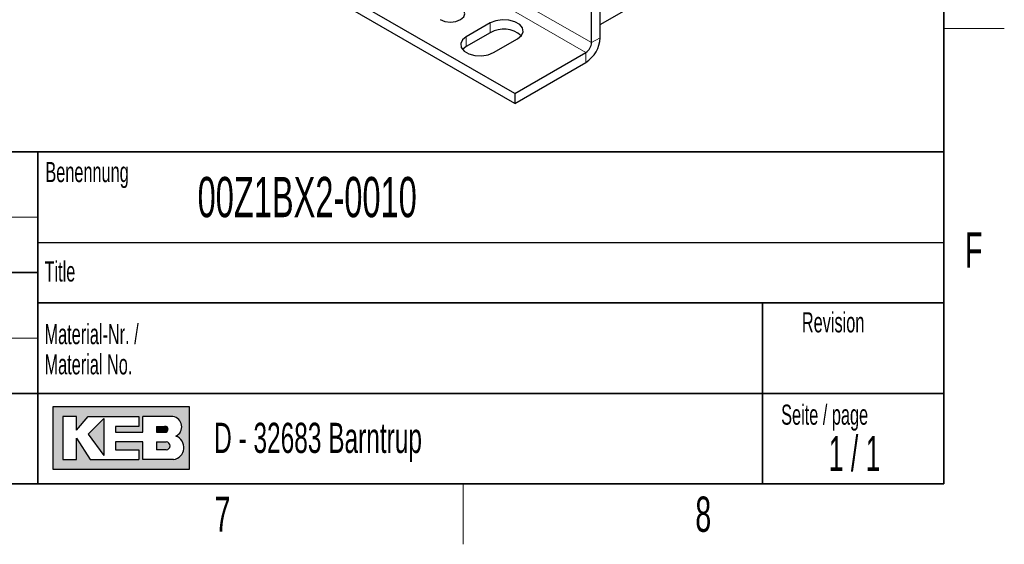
# Model space of a CAD drawing. Header units: millimetres. Extents: x 5 to 418, y 2 to 292.
# Tile 4 of 5: x 316 to 414, y 6 to 58. Entities that reach past the tile are written whole.
import ezdxf

# ---------------------------------------------------------------- set-up
doc = ezdxf.new("R2010")
doc.units = ezdxf.units.MM
doc.layers.add('SLD-0', color=7, linetype='Continuous')
doc.styles.add('SLDTEXTSTYLE0', font='TXT', dxfattribs={"width": 0.605})
doc.styles.add('SLDTEXTSTYLE1', font='TXT', dxfattribs={"width": 0.563})

# ---------------------------------------------------------------- blocks, each defined once
blk = doc.blocks.new('SW_NOTE_0_3')
at = {"layer": 'SLD-0', "color": 0, "char_height": 2, "attachment_point": 1, "style": 'SLDTEXTSTYLE0'}
for s, insert in [('Material-Nr. /', (0, 2.5781354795)), ('Material No.', (0, -0.4218645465))]:
    blk.add_mtext(s, dxfattribs=dict(at, insert=insert))

msp = doc.modelspace()

# ---------------------------------------------------------------- hatches: boundary and pattern name
at = {"linetype": 'Continuous'}
h = msp.add_hatch(color=7, dxfattribs=at)
h.paths.add_polyline_path([(319.519086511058, 13.45626988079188), (333.083981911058, 13.45626988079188), (333.083981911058, 19.65736492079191), (319.519086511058, 19.65736492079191)], flags=0)
edge = h.paths.add_edge_path(flags=0)
edge.add_arc((331.3188604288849, 15.61738520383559), 1.20464082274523, -81.72003226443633, 70.1709600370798, ccw=False)
edge.add_line((331.4923410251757, 14.42530131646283), (331.480008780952, 14.42519098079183))
edge.add_line((331.480008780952, 14.42519098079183), (328.4331606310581, 14.42519098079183))
edge.add_line((328.4331606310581, 14.42519098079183), (328.4331606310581, 16.16924896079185))
edge.add_line((328.4331606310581, 16.16924896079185), (325.7201815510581, 16.16924896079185))
edge.add_line((325.7201815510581, 16.16924896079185), (325.7201815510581, 15.39411208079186))
edge.add_line((325.7201815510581, 15.39411208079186), (328.0455921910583, 15.39411208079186))
edge.add_line((328.0455921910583, 15.39411208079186), (328.0455921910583, 14.42519098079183))
edge.add_line((328.0455921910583, 14.42519098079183), (323.2009866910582, 14.42519098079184))
edge.add_line((323.2009866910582, 14.42519098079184), (321.8444971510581, 16.55681740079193))
edge.add_line((321.8444971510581, 16.55681740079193), (321.8444971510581, 14.42519098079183))
edge.add_line((321.8444971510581, 14.42519098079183), (320.4880076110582, 14.42519098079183))
edge.add_line((320.4880076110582, 14.42519098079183), (320.4880076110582, 18.68844382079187))
edge.add_line((320.4880076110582, 18.68844382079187), (321.8444971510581, 18.68844382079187))
edge.add_line((321.8444971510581, 18.68844382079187), (321.8444971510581, 17.33195428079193))
edge.add_line((321.8444971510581, 17.33195428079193), (323.0072024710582, 18.68844382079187))
edge.add_line((323.0072024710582, 18.68844382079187), (328.0455921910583, 18.68844382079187))
edge.add_line((328.0455921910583, 18.68844382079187), (328.0455921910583, 17.71952272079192))
edge.add_line((328.0455921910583, 17.71952272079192), (325.7201815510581, 17.71952272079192))
edge.add_line((325.7201815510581, 17.71952272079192), (325.7201815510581, 17.13817006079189))
edge.add_line((325.7201815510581, 17.13817006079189), (328.4331606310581, 17.13817006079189))
edge.add_line((328.4331606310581, 17.13817006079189), (328.4331606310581, 18.68844382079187))
edge.add_line((328.4331606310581, 18.68844382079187), (331.4242487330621, 18.68844382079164))
edge.add_line((331.4242487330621, 18.68844382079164), (331.4256482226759, 18.68844382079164))
edge.add_line((331.4256482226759, 18.68844382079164), (331.4259454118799, 18.68845828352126))
edge.add_arc((331.2860949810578, 17.67430640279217), 1.023749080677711, -64.45894120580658, 82.14849338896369, ccw=False)
msp.add_hatch(color=7, dxfattribs=at).paths.add_polyline_path([(324.5574762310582, 14.81275942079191), (324.557476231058, 18.49465960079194), (323.0072024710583, 16.94438584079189)], flags=0)
h = msp.add_hatch(color=7, dxfattribs=at)
edge = h.paths.add_edge_path(flags=0)
edge.add_line((329.7896501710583, 17.13817006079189), (330.6013652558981, 17.13817006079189))
edge.add_arc((330.6568434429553, 17.42884639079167), 0.2959232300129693, 259.1945394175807, 460.8054605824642)
edge.add_line((330.6013652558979, 17.71952272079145), (329.7896501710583, 17.71952272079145))
edge.add_line((329.7896501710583, 17.71952272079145), (329.7896501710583, 17.13817006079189))
h = msp.add_hatch(color=7, dxfattribs=at)
edge = h.paths.add_edge_path(flags=0)
edge.add_line((329.7896501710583, 15.39411208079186), (330.7588584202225, 15.39411208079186))
edge.add_arc((330.7588584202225, 15.78168052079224), 0.3875684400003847, 270.0000000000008, 450.0000000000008)
edge.add_line((330.7588584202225, 16.16924896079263), (330.7386620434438, 16.16924896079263))
edge.add_line((330.7386620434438, 16.16924896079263), (329.7896501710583, 16.16924896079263))
edge.add_line((329.7896501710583, 16.16924896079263), (329.7896501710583, 15.39411208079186))

# ---------------------------------------------------------------- linework, layer by layer
at = {"color": 7, "linetype": 'Continuous', "lineweight": 18}
for p, q in [((372.448153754, 54.8672825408), (324.3648921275, 82.6251586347)), ((373.0138392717, 55.8470784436), (326.8096148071, 82.5202094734)), ((362.9446389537, 57.8063522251), (362.9446389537, 56.8265032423)), ((360.5687599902, 56.4347864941), (360.5687599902, 55.4549375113)), ((373.0138392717, 55.8470784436), (373.862368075, 56.3369236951)), ((372.448153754, 53.887433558), (372.448153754, 54.8672825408))]:
    msp.add_line(p, q, dxfattribs=at)
at = {"color": 7, "linetype": 'Continuous', "lineweight": 25}
for p, q in [((365.3770863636, 50.785242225), (317.2938247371, 78.5431183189)), ((365.3770863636, 49.8053932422), (317.2938247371, 77.5632693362)), ((373.8623670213, 57.6433361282), (389.9844016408, 66.9503886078)), ((373.862368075, 56.3369236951), (373.862368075, 65.808797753)), ((373.0138392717, 55.8470784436), (373.0138392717, 65.3189525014)), ((362.9446389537, 57.8063522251), (360.5687599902, 56.4347864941)), ((362.9446389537, 56.8265032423), (360.5687599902, 55.4549375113)), ((363.2840506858, 54.8672825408), (365.6599296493, 56.2388482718)), ((360.5687599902, 55.4549375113), (360.2041486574, 55.1611101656)), ((365.3770863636, 50.785242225), (372.448153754, 54.8672825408)), ((365.3770863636, 49.8053932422), (372.448153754, 53.887433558)), ((365.3770863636, 50.785242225), (365.3770863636, 49.8053932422))]:
    msp.add_line(p, q, dxfattribs=at)
at = {"color": 7, "linetype": 'Continuous', "lineweight": 25, "flags": 128}
for points in [[(357.9666072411, 58.1329149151), (358.4337766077, 57.9527138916), (358.9848413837, 57.8894348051), (359.5359051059, 57.9527132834), (360.0030744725, 58.1329155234), (360.3152277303, 58.4026066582), (360.4248411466, 58.7207289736), (360.3152266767, 59.0388518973), (360.0030755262, 59.3085430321)], [(365.6599296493, 56.2388482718), (366.0423954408, 56.5541737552), (366.2149773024, 56.925997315), (366.156861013, 57.3094735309), (365.8750566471, 57.6583476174), (365.4035514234, 57.9305417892), (364.799216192, 58.0932252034), (364.1349439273, 58.1267750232), (363.4908568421, 58.0271456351), (362.9446389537, 57.8063522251)], [(360.5687599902, 56.4347864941), (360.1862941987, 56.1194622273), (360.0137112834, 55.7476380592), (360.0718275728, 55.3641618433), (360.353634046, 55.0152865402), (360.8251392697, 54.7430923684), (361.4294723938, 54.5804101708), (362.0937446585, 54.546860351), (362.7378327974, 54.6464903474), (363.2840506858, 54.8672825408)]]:
    msp.add_lwpolyline(points, dxfattribs=at)
at = {"color": 7, "linetype": 'Continuous', "lineweight": 25}
for centre, radius, start, end in [((364.2828322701, 54.5647668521), 2.627967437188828, 48.4893796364, 120.6113749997), ((370.7919347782, 56.4766461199), 3.073610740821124, 302.6054723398, 357.3945090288), ((371.7856708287, 55.9029646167), 1.229439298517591, 302.6053632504, 357.3946289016)]:
    msp.add_arc(centre, radius, start, end, dxfattribs=at)
at = {"layer": 'SLD-0', "lineweight": 35}
for p, q in [((408, 12), (408, 282.5)), ((318, 45), (266.3304509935, 45)), ((318, 45), (318, 12)), ((318, 45), (318, 40.1053465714)), ((318, 45), (408, 45)), ((318, 45), (318, 12)), ((408, 45), (408, 12)), ((266.3304509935, 33), (318, 33)), ((408, 30), (318, 30)), ((390, 12), (390, 30)), ((266.3304509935, 21), (318, 21)), ((318, 21), (390, 21)), ((390, 21), (408, 21)), ((26, 12), (408, 12)), ((266.3304509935, 12), (318, 12)), ((408, 12), (318, 12))]:
    msp.add_line(p, q, dxfattribs=at)
at = {"layer": 'SLD-0', "lineweight": 18}
for p, q in [((408, 57.25), (414, 57.25)), ((266.3304509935, 38.5), (318, 38.5)), ((266.3304509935, 26.5), (318, 26.5)), ((360.25, 6), (360.25, 12))]:
    msp.add_line(p, q, dxfattribs=at)
at = {"layer": 'SLD-0'}
for p, q in [((318, 36), (408, 36)), ((331.4242487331, 18.6884438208), (331.4256482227, 18.6884438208)), ((331.4256482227, 18.6884438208), (331.4259454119, 18.6884582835)), ((331.480008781, 14.4251909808), (331.4923410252, 14.4253013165))]:
    msp.add_line(p, q, dxfattribs=at)
at = {"layer": 'SLD-0', "linetype": 'Continuous'}
for p, q in [((333.0839819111, 19.6573649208), (319.5190865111, 19.6573649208)), ((319.5190865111, 19.6573649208), (319.5190865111, 13.4562698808)), ((333.0839819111, 13.4562698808), (333.0839819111, 19.6573649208)), ((321.8444971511, 18.6884438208), (320.4880076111, 18.6884438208)), ((320.4880076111, 18.6884438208), (320.4880076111, 14.4251909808)), ((321.8444971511, 17.3319542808), (323.0072024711, 18.6884438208)), ((321.8444971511, 17.3319542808), (321.8444971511, 18.6884438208)), ((323.0072024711, 18.6884438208), (328.0455921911, 18.6884438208)), ((328.0455921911, 18.6884438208), (328.0455921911, 17.7195227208)), ((331.4242487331, 18.6884438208), (328.4331606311, 18.6884438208)), ((328.4331606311, 17.1381700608), (328.4331606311, 18.6884438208)), ((331.4242487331, 18.6884438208), (331.4256482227, 18.6884438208)), ((331.4256482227, 18.6884438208), (331.4259454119, 18.6884582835)), ((324.5574762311, 18.4946596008), (323.0072024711, 16.9443858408)), ((324.5574762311, 18.4946596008), (324.5574762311, 14.8127594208)), ((325.7201815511, 17.7195227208), (325.7201815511, 17.1381700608)), ((328.0455921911, 17.7195227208), (325.7201815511, 17.7195227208)), ((329.7896501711, 17.7195227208), (330.6013652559, 17.7195227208)), ((329.7896501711, 17.7195227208), (329.7896501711, 17.1381700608)), ((323.0072024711, 16.9443858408), (324.5574762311, 14.8127594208)), ((325.7201815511, 17.1381700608), (328.4331606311, 17.1381700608)), ((329.7896501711, 17.1381700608), (330.6013652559, 17.1381700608)), ((321.8444971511, 14.4251909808), (321.8444971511, 16.5568174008)), ((321.8444971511, 16.5568174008), (323.2009866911, 14.4251909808)), ((325.7201815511, 16.1692489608), (325.7201815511, 15.3941120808)), ((328.4331606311, 16.1692489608), (325.7201815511, 16.1692489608)), ((328.4331606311, 14.4251909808), (328.4331606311, 16.1692489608)), ((329.7896501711, 16.1692489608), (330.7588584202, 16.1692489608)), ((329.7896501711, 16.1692489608), (329.7896501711, 15.3941120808)), ((330.7386620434, 16.1692489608), (330.7588584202, 16.1692489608)), ((325.7201815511, 15.3941120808), (328.0455921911, 15.3941120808)), ((328.0455921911, 15.3941120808), (328.0455921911, 14.4251909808)), ((330.7588584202, 15.3941120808), (329.7896501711, 15.3941120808)), ((320.4880076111, 14.4251909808), (321.8444971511, 14.4251909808)), ((323.2009866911, 14.4251909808), (328.0455921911, 14.4251909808)), ((331.480008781, 14.4251909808), (328.4331606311, 14.4251909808)), ((331.480008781, 14.4251909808), (331.4923410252, 14.4253013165)), ((319.5190865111, 13.4562698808), (333.0839819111, 13.4562698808))]:
    msp.add_line(p, q, dxfattribs=at)
for centre, radius, start, end in [((331.2860949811, 17.6743064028), 1.023749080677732, 295.5410587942, 82.148493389), ((330.656843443, 17.4288463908), 0.2959232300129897, 259.1945394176, 100.8054605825), ((331.3188604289, 15.6173852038), 1.204640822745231, 278.2799677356, 70.1709600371), ((330.7588584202, 15.7816805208), 0.3875684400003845, 270, 90)]:
    msp.add_arc(centre, radius, start, end, dxfattribs=at)

# ---------------------------------------------------------------- block references
at = {"layer": 'SLD-0'}
msp.add_blockref('SW_NOTE_0_3', (318.6797653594, 25.3096913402), dxfattribs=at)

# ---------------------------------------------------------------- texts
for s, insert, char_height, attachment_point, style in [('Benennung', (318.7636716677, 43.9908879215), 2, 1, 'SLDTEXTSTYLE0'), ('00Z1BX2-0010', (333.8826865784, 42.5045188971), 4, 1, 'SLDTEXTSTYLE0'), ('F', (410.9536166, 37.0010772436), 3.5, 2, 'SLDTEXTSTYLE0'), ('Title', (318.6797653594, 34.1107265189), 2, 1, 'SLDTEXTSTYLE0'), ('Revision', (393.8965220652, 29.0591225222), 2, 1, 'SLDTEXTSTYLE0'), ('Seite / page', (391.8390568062, 19.8830679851), 2, 1, 'SLDTEXTSTYLE0'), ('D - 32683 Barntrup', (335.5202035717, 18.0786992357), 3, 1, 'SLDTEXTSTYLE0'), ('1 / 1', (399.1297679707, 16.7706515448), 3.5, 2, 'SLDTEXTSTYLE1'), ('8', (384.1027123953, 10.7429955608), 3.5, 2, 'SLDTEXTSTYLE0'), ('7', (336.3527123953, 10.7429955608), 3.5, 2, 'SLDTEXTSTYLE0')]:
    msp.add_mtext(s, dxfattribs=dict(at, insert=insert, char_height=char_height, attachment_point=attachment_point, style=style))

doc.saveas('drawing.dxf')
